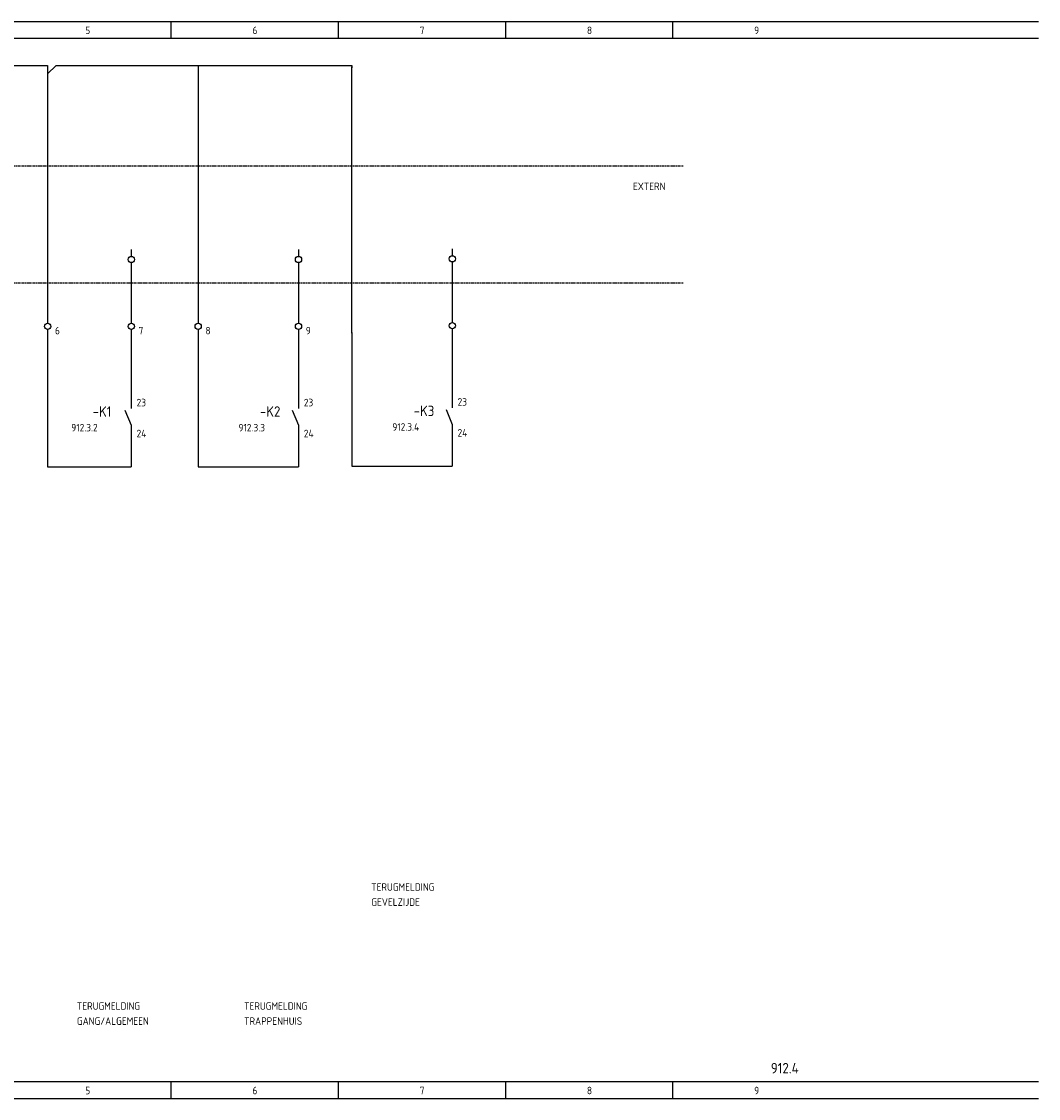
# Model space of a CAD drawing. Extents: x 30 to 1426, y -12 to 550.
# Tile 4 of 6: x 1183 to 1426, y -12 to 246. Entities that reach past the tile are written whole.
import ezdxf

# ---------------------------------------------------------------- set-up
doc = ezdxf.new("R2010")
doc.units = 0
doc.linetypes.add('EPLANLINE2', pattern=[0.375, 0.25, -0.125])
doc.linetypes.add('EPLANLINE7', pattern=[0])
doc.layers.get('0').update_dxf_attribs({"linetype": 'CONTINUOUS'})
for name, color, linetype in [('AANSLUITCODE', 3, 'CONTINUOUS'), ('AUTOCONNECTING', 2, 'CONTINUOUS'), ('KLEMMEN', 7, 'CONTINUOUS'), ('KRUISVERWIJZING', 7, 'CONTINUOUS'), ('ODC', 5, 'CONTINUOUS'), ('ONDERHOEK', 1, 'CONTINUOUS'), ('SPEC_TEKST', 5, 'CONTINUOUS'), ('SYMBOOL', 4, 'CONTINUOUS')]:
    doc.layers.add(name, color=color, linetype=linetype)
doc.styles.get("Standard").update_dxf_attribs({"font": 'ISOCP'})

# ---------------------------------------------------------------- blocks, each defined once
blk = doc.blocks.new('1_0_CBZ_NEN')
at = {"layer": 'SYMBOOL', "color": 3, "linetype": 'EPLANLINE7'}
for p, q in [((0, 4), (0, 3.2)), ((0, 3.2), (0, 2)), ((-1.5, 1.6), (0, -2)), ((0, -2), (0, -3.2)), ((0, -3.2), (0, -4))]:
    blk.add_line(p, q, dxfattribs=at)
blk = doc.blocks.new('SO283')
at = {"layer": 'SYMBOOL', "color": 3, "linetype": 'EPLANLINE7'}
for p, q in [((0, 4), (0, 0)), ((0, 0), (2, 0))]:
    blk.add_line(p, q, dxfattribs=at)
blk = doc.blocks.new('SO282')
at = {"layer": 'SYMBOOL', "color": 3, "linetype": 'EPLANLINE7'}
for p in [(0, 4), (-2, 0)]:
    blk.add_line(p, (0, 0), dxfattribs=at)
blk = doc.blocks.new('30_0_CBZ_NEN')
at = {"layer": 'SYMBOOL', "color": 3, "linetype": 'EPLANLINE7'}
for p, q in [((0, 4), (0, 3.2)), ((0, 3.2), (0, 2.4)), ((0, 0.8), (0, 0))]:
    blk.add_line(p, q, dxfattribs=at)
blk.add_circle((0, 1.6), 0.75, dxfattribs=at)
blk = doc.blocks.new('SO269')
at = {"layer": 'SYMBOOL', "color": 3, "linetype": 'EPLANLINE7'}
for p, q in [((-2, 0), (0, 0)), ((0, 0), (0, -2)), ((0, -2), (2, 0))]:
    blk.add_line(p, q, dxfattribs=at)

msp = doc.modelspace()

# ---------------------------------------------------------------- linework, layer by layer
at = {"color": 3}
for p, q in [((1225.13, 235.32), (1261.94, 235.32)), ((1261.94, 235.32), (1261.94, 234.73)), ((1261.94, 171.3), (1261.94, 235))]:
    msp.add_line(p, q, dxfattribs=at)
at = {"layer": 'AUTOCONNECTING', "color": 3, "linetype": 'EPLANLINE7'}
for p, q in [((1037.15, 235.32), (1187.15, 235.32)), ((1191.15, 235.32), (1225.15, 235.32)), ((1225.15, 235.32), (1225.15, 175.32)), ((1189.15, 233.32), (1189.15, 175.32)), ((1209.15, 187.32), (1209.15, 175.32)), ((1249.15, 187.32), (1249.15, 175.32)), ((1285.94, 187.48), (1285.94, 175.48)), ((1189.15, 171.32), (1189.15, 139.32)), ((1209.15, 171.32), (1209.15, 155.32)), ((1225.15, 171.32), (1225.15, 139.32)), ((1249.15, 171.32), (1249.15, 155.32)), ((1261.94, 171.48), (1261.94, 139.48)), ((1285.94, 171.48), (1285.94, 155.48)), ((1209.15, 147.32), (1209.15, 139.32)), ((1249.15, 147.32), (1249.15, 139.32)), ((1285.94, 147.48), (1285.94, 139.48)), ((1189.15, 139.32), (1209.15, 139.32)), ((1225.15, 139.32), (1249.15, 139.32)), ((1261.94, 139.48), (1285.94, 139.48))]:
    msp.add_line(p, q, dxfattribs=at)
at = {"layer": 'ONDERHOEK', "color": 1, "linetype": 'EPLANLINE7'}
for p, q in [((931.15, 245.82), (1426.15, 245.82)), ((1218.65, 245.82), (1218.65, 241.82)), ((1258.65, 245.82), (1258.65, 241.82)), ((1298.65, 245.82), (1298.65, 241.82)), ((1338.65, 245.82), (1338.65, 241.82)), ((931.15, 241.82), (1426.15, 241.82)), ((1426.15, -7.68), (931.15, -7.68)), ((1218.65, -7.68), (1218.65, -11.68)), ((1258.65, -7.68), (1258.65, -11.68)), ((1298.65, -7.68), (1298.65, -11.68)), ((1338.65, -7.68), (1338.65, -11.68)), ((931.15, -11.68), (1426.15, -11.68))]:
    msp.add_line(p, q, dxfattribs=at)
at = {"layer": 'SYMBOOL', "color": 1, "linetype": 'EPLANLINE2'}
for p, q in [((1013.15, 211.32), (1341.15, 211.32)), ((1013.15, 183.32), (1341.15, 183.32))]:
    msp.add_line(p, q, dxfattribs=at)

# ---------------------------------------------------------------- block references
at = {"layer": 'SYMBOOL'}
for name, p in [('SO269', (1189.15, 235.32)), ('30_0_CBZ_NEN', (1209.15, 187.32)), ('30_0_CBZ_NEN', (1249.15, 187.32)), ('30_0_CBZ_NEN', (1285.94, 187.48)), ('30_0_CBZ_NEN', (1285.94, 171.48)), ('SO283', (1189.15, 139.32)), ('SO282', (1209.15, 139.32)), ('SO283', (1225.15, 139.32)), ('SO282', (1249.15, 139.32)), ('SO283', (1261.94, 139.48)), ('SO282', (1285.94, 139.48))]:
    msp.add_blockref(name, p, dxfattribs=at)
ref = msp.add_blockref('30_0_CBZ_NEN', (1189.15, 171.32), dxfattribs=at)
ref.add_attrib('AANSLUITCODERING_1', '6', (1190.9, 171.02), dxfattribs={"layer": 'KLEMMEN', "color": 2, "height": 1.8})
ref = msp.add_blockref('30_0_CBZ_NEN', (1209.15, 171.32), dxfattribs=at)
ref.add_attrib('AANSLUITCODERING_1', '7', (1210.9, 171.02), dxfattribs={"layer": 'KLEMMEN', "color": 2, "height": 1.8})
ref = msp.add_blockref('30_0_CBZ_NEN', (1225.15, 171.32), dxfattribs=at)
ref.add_attrib('AANSLUITCODERING_1', '8', (1226.9, 171.02), dxfattribs={"layer": 'KLEMMEN', "color": 2, "height": 1.8})
ref = msp.add_blockref('30_0_CBZ_NEN', (1249.15, 171.32), dxfattribs=at)
ref.add_attrib('AANSLUITCODERING_1', '9', (1250.9, 171.02), dxfattribs={"layer": 'KLEMMEN', "color": 2, "height": 1.8})
ref = msp.add_blockref('1_0_CBZ_NEN', (1209.15, 151.32), dxfattribs=at)
ref.add_attrib('ODC_1', '-K1', (1199.9, 151.32), dxfattribs={"layer": 'ODC', "color": 3, "height": 2.5})
ref.add_attrib('AANSLUITCODERING_1', '23', (1210.43, 153.82), dxfattribs={"layer": 'AANSLUITCODE', "color": 2, "height": 1.8})
ref.add_attrib('AANSLUITCODERING_2', '24', (1210.43, 146.42), dxfattribs={"layer": 'AANSLUITCODE', "color": 2, "height": 1.8})
ref = msp.add_blockref('1_0_CBZ_NEN', (1249.15, 151.32), dxfattribs=at)
ref.add_attrib('ODC_1', '-K2', (1239.9, 151.32), dxfattribs={"layer": 'ODC', "color": 3, "height": 2.5})
ref.add_attrib('AANSLUITCODERING_1', '23', (1250.43, 153.82), dxfattribs={"layer": 'AANSLUITCODE', "color": 2, "height": 1.8})
ref.add_attrib('AANSLUITCODERING_2', '24', (1250.43, 146.42), dxfattribs={"layer": 'AANSLUITCODE', "color": 2, "height": 1.8})
ref = msp.add_blockref('1_0_CBZ_NEN', (1285.94, 151.48), dxfattribs=at)
ref.add_attrib('ODC_1', '-K3', (1276.69, 151.48), dxfattribs={"layer": 'ODC', "color": 3, "height": 2.5})
ref.add_attrib('AANSLUITCODERING_1', '23', (1287.21, 153.98), dxfattribs={"layer": 'AANSLUITCODE', "color": 2, "height": 1.8})
ref.add_attrib('AANSLUITCODERING_2', '24', (1287.21, 146.58), dxfattribs={"layer": 'AANSLUITCODE', "color": 2, "height": 1.8})

# ---------------------------------------------------------------- texts
at = {"layer": 'KRUISVERWIJZING', "color": 2}
for s, p in [('912.3.2', (1194.8, 147.82)), ('912.3.3', (1234.8, 147.82)), ('912.3.4', (1271.59, 147.98))]:
    msp.add_text(s, height=1.8, dxfattribs=at).set_placement(p)
at = {"layer": 'ONDERHOEK', "color": 2}
for s, p in [('6 ', (1238.15, 242.82)), ('8 ', (1318.15, 242.82)), ('9 ', (1358.15, 242.82)), ('5 ', (1198.15, 242.82)), ('7 ', (1278.15, 242.82)), ('5 ', (1198.15, -10.68)), ('6 ', (1238.15, -10.68)), ('7 ', (1278.15, -10.68)), ('8 ', (1318.15, -10.68)), ('9 ', (1358.15, -10.68))]:
    msp.add_text(s, height=1.8, dxfattribs=at).set_placement(p)
at = {"layer": 'ONDERHOEK', "color": 3}
msp.add_text('912.4', height=2.5, dxfattribs=at).set_placement((1362.13, -5.68))
at = {"layer": 'SPEC_TEKST', "color": 2}
for s, p in [('EXTERN', (1329.15, 205.52)), ('TERUGMELDING', (1266.55, 37.98)), ('GEVELZIJDE', (1266.55, 34.38)), ('TERUGMELDING', (1196.15, 9.52)), ('TERUGMELDING', (1236.15, 9.52)), ('GANG/ALGEMEEN', (1196.15, 5.92)), ('TRAPPENHUIS', (1236.15, 5.92))]:
    msp.add_text(s, height=1.8, dxfattribs=at).set_placement(p)

doc.saveas('drawing.dxf')
